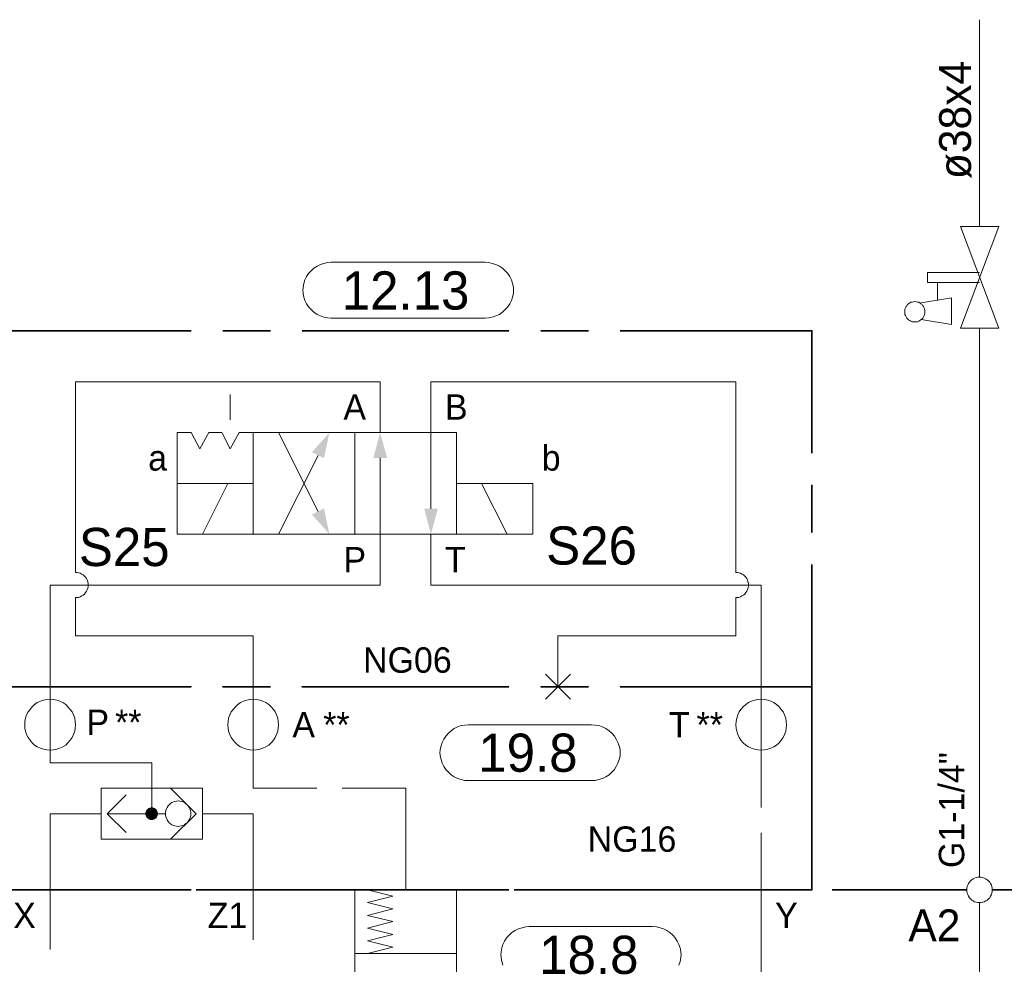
# Model space of a CAD drawing. Header units: millimetres. Extents: x 0 to 138, y 0 to 47.
# Tile 51 of 165: x 26.48 to 28.92, y 17.24 to 19.57. Entities that reach past the tile are written whole.
import ezdxf

# ---------------------------------------------------------------- set-up
doc = ezdxf.new("R2010")
doc.units = ezdxf.units.MM
for name, color, linetype in [('PDF_Geomertry', 7, 'Continuous'), ('PDF_Solid Fills', 7, 'Continuous'), ('PDF_Text', 7, 'Continuous')]:
    doc.layers.add(name, color=color, linetype=linetype)
doc.styles.add('PDF Arial', font='txt')

msp = doc.modelspace()

# ---------------------------------------------------------------- hatches: boundary and pattern name
at = {"layer": 'PDF_Solid Fills', "transparency": 33554559}
for points in [[(26.8118, 17.6104), (26.8021, 17.6229), (26.8035, 17.6243)], [(26.8118, 17.6104), (26.8035, 17.6243), (26.8057, 17.6249)], [(26.8118, 17.6104), (26.8057, 17.6249), (26.8076, 17.6257)], [(26.8118, 17.6104), (26.8076, 17.6257), (26.8099, 17.6263)], [(26.8118, 17.6104), (26.8099, 17.6263), (26.8118, 17.6263)], [(26.8118, 17.6104), (26.814, 17.6263), (26.8154, 17.6257)], [(26.8118, 17.6104), (26.8118, 17.6263), (26.814, 17.6263)], [(26.8118, 17.6104), (26.8154, 17.6257), (26.8174, 17.6249)], [(26.8118, 17.6104), (26.8174, 17.6249), (26.8196, 17.6243)], [(26.8118, 17.6104), (26.8196, 17.6243), (26.821, 17.6229)], [(26.8118, 17.6104), (26.796, 17.6124), (26.7965, 17.6146)], [(26.8118, 17.6104), (26.796, 17.6104), (26.796, 17.6124)], [(26.8118, 17.6104), (26.796, 17.609), (26.796, 17.6104)], [(26.8118, 17.6104), (26.7965, 17.6068), (26.796, 17.609)], [(26.8118, 17.6104), (26.7965, 17.6146), (26.7974, 17.6165)], [(26.8118, 17.6104), (26.7974, 17.6049), (26.7965, 17.6068)], [(26.8118, 17.6104), (26.7974, 17.6165), (26.7979, 17.6188)], [(26.8118, 17.6104), (26.7979, 17.6026), (26.7974, 17.6049)], [(26.8118, 17.6104), (26.7979, 17.6188), (26.7993, 17.6201)], [(26.8118, 17.6104), (26.7993, 17.6012), (26.7979, 17.6026)], [(26.8118, 17.6104), (26.7993, 17.6201), (26.8007, 17.6215)], [(26.8118, 17.6104), (26.8007, 17.5993), (26.7993, 17.6012)], [(26.8118, 17.6104), (26.8007, 17.6215), (26.8021, 17.6229)], [(26.8118, 17.6104), (26.8021, 17.5985), (26.8007, 17.5993)], [(26.8118, 17.6104), (26.8035, 17.5971), (26.8021, 17.5985)], [(26.8118, 17.6104), (26.8057, 17.5965), (26.8035, 17.5971)], [(26.8118, 17.6104), (26.8076, 17.5957), (26.8057, 17.5965)], [(26.8118, 17.6104), (26.8099, 17.5951), (26.8076, 17.5957)], [(26.8118, 17.6104), (26.8118, 17.5951), (26.8099, 17.5951)], [(26.8118, 17.6104), (26.821, 17.6229), (26.8229, 17.6215)], [(26.8118, 17.6104), (26.8229, 17.6215), (26.8243, 17.6201)], [(26.8118, 17.6104), (26.8243, 17.6201), (26.8251, 17.6188)], [(26.8118, 17.6104), (26.8251, 17.6188), (26.8257, 17.6165)], [(26.8118, 17.6104), (26.8257, 17.6165), (26.8265, 17.6146)], [(26.8118, 17.6104), (26.8265, 17.6146), (26.8271, 17.6124)], [(26.8118, 17.6104), (26.8271, 17.6124), (26.8271, 17.6104)], [(26.8118, 17.6104), (26.814, 17.5951), (26.8118, 17.5951)], [(26.8118, 17.6104), (26.8154, 17.5957), (26.814, 17.5951)], [(26.8118, 17.6104), (26.8174, 17.5965), (26.8154, 17.5957)], [(26.8118, 17.6104), (26.8196, 17.5971), (26.8174, 17.5965)], [(26.8118, 17.6104), (26.821, 17.5985), (26.8196, 17.5971)], [(26.8118, 17.6104), (26.8229, 17.5993), (26.821, 17.5985)], [(26.8118, 17.6104), (26.8243, 17.6012), (26.8229, 17.5993)], [(26.8118, 17.6104), (26.8251, 17.6026), (26.8243, 17.6012)], [(26.8118, 17.6104), (26.8257, 17.6049), (26.8251, 17.6026)], [(26.8118, 17.6104), (26.8265, 17.6068), (26.8257, 17.6049)], [(26.8118, 17.6104), (26.8271, 17.609), (26.8265, 17.6068)], [(26.8118, 17.6104), (26.8271, 17.6104), (26.8271, 17.609)]]:
    msp.add_hatch(color=256, dxfattribs=at).paths.add_polyline_path(points)

# ---------------------------------------------------------------- linework, layer by layer
at = {"layer": 'PDF_Geomertry', "lineweight": 15}
for points in [[(28.8613, 19.0632), (28.8613, 19.5749)], [(28.8613, 18.9249), (28.7321, 18.9249), (28.7321, 18.9499), (28.8613, 18.9499)], [(28.7571, 18.8804), (28.7571, 18.9249)], [(28.7168, 18.8332), (28.7918, 18.8207), (28.7918, 18.8868), (28.7168, 18.8743)], [(28.8613, 17.4535), (28.8613, 18.8118)], [(27.3771, 18.5535), (27.3771, 18.679), (26.6229, 18.679), (26.6229, 18.2076), (26.6271, 18.2076), (26.6313, 18.2068), (26.6349, 18.2054), (26.639, 18.2035), (26.6424, 18.2013), (26.6451, 18.1985), (26.6479, 18.1957), (26.6501, 18.1924), (26.6521, 18.1888), (26.6535, 18.1846), (26.6543, 18.1804), (26.6543, 18.1763), (26.6543, 18.1721), (26.6535, 18.1688), (26.6521, 18.1646), (26.6501, 18.161), (26.6479, 18.1576), (26.6451, 18.154), (26.6424, 18.1513), (26.639, 18.1493), (26.6349, 18.1471), (26.6313, 18.1457), (26.6271, 18.1451), (26.6229, 18.1451), (26.6271, 18.1451), (26.6313, 18.1457), (26.6349, 18.1471), (26.639, 18.1493), (26.6424, 18.1513), (26.6451, 18.154), (26.6479, 18.1576), (26.6501, 18.161), (26.6521, 18.1646), (26.6535, 18.1688), (26.6543, 18.1721), (26.6543, 18.1763), (26.6543, 18.1804), (26.6535, 18.1846), (26.6521, 18.1888), (26.6501, 18.1924), (26.6479, 18.1957), (26.6451, 18.1985), (26.6424, 18.2013), (26.639, 18.2035), (26.6349, 18.2054), (26.6313, 18.2068), (26.6271, 18.2076), (26.6229, 18.2076)], [(28.2576, 18.2076), (28.2576, 18.679), (27.5029, 18.679), (27.5029, 18.5535), (27.5029, 18.3651)], [(27.0063, 18.5854), (27.0063, 18.6479)], [(27.1257, 18.5535), (27.2238, 18.3582)], [(27.3771, 18.491), (27.3771, 18.3021), (27.3771, 18.1763), (26.5599, 18.1763), (26.5599, 17.9249), (26.5599, 17.8937), (26.5599, 17.7679), (26.5599, 17.7368), (26.8118, 17.7368), (26.8118, 17.6104)], [(27.1257, 18.3021), (27.2238, 18.4971)], [(26.9376, 18.3021), (27.0001, 18.4276)], [(27.6918, 18.3021), (27.6285, 18.4276)], [(27.5029, 18.3021), (27.5029, 18.1763), (28.3201, 18.1763), (28.3201, 17.9249), (28.3201, 17.8937), (28.3201, 17.7679), (28.3201, 17.6263)], [(27.8174, 17.9249), (27.8174, 18.0507), (28.2576, 18.0507), (28.2576, 18.1451), (28.2618, 18.1451), (28.2654, 18.1457), (28.2696, 18.1471), (28.2729, 18.1493), (28.2765, 18.1513), (28.2799, 18.154), (28.2826, 18.1576), (28.2849, 18.161), (28.2868, 18.1646), (28.2876, 18.1688), (28.289, 18.1721), (28.289, 18.1763), (28.289, 18.1804), (28.2876, 18.1846), (28.2868, 18.1888), (28.2849, 18.1924), (28.2826, 18.1957), (28.2799, 18.1985), (28.2765, 18.2013), (28.2729, 18.2035), (28.2696, 18.2054), (28.2654, 18.2068), (28.2618, 18.2076), (28.2576, 18.2076), (28.2618, 18.2076), (28.2654, 18.2068), (28.2696, 18.2054), (28.2729, 18.2035), (28.2765, 18.2013), (28.2799, 18.1985), (28.2826, 18.1957), (28.2849, 18.1924), (28.2868, 18.1888), (28.2876, 18.1846), (28.289, 18.1804), (28.289, 18.1763), (28.289, 18.1721), (28.2876, 18.1688), (28.2868, 18.1646), (28.2849, 18.161), (28.2826, 18.1576), (28.2799, 18.154), (28.2765, 18.1513), (28.2729, 18.1493), (28.2696, 18.1471), (28.2654, 18.1457), (28.2618, 18.1451), (28.2576, 18.1451)], [(26.6229, 18.1451), (26.6229, 18.0507), (27.0632, 18.0507), (27.0632, 17.9249), (27.0632, 17.8937), (27.0632, 17.7679), (27.0632, 17.6735), (27.2201, 17.6735)], [(27.7863, 17.8937), (27.8488, 17.9562)], [(27.8488, 17.8937), (27.7863, 17.9562)], [(26.8585, 17.5479), (26.9215, 17.6104), (26.8585, 17.6735)], [(27.2835, 17.6735), (27.4404, 17.6735), (27.4404, 17.4221)], [(26.7488, 17.5638), (26.7015, 17.6104), (26.7488, 17.6576)], [(26.6863, 17.6104), (26.5599, 17.6104), (26.5599, 17.4221), (26.5599, 17.2749)], [(26.846, 17.6104), (26.8271, 17.6104), (26.7015, 17.6104)], [(26.9376, 17.6104), (27.0632, 17.6104), (27.0632, 17.4221), (27.0632, 17.2985)], [(28.3201, 17.5632), (28.3201, 17.4221), (28.3201, 17.0451), (28.3201, 17.0201)], [(27.566, 17.0451), (27.4404, 16.9193), (27.3146, 17.0451), (27.3146, 17.4221), (27.566, 17.4221), (27.566, 17.0451), (28.0688, 17.0451), (28.0688, 16.7493), (27.9599, 16.7493)], [(27.346, 17.4221), (27.409, 17.4063), (27.346, 17.391), (27.409, 17.3749), (27.346, 17.359), (27.409, 17.3438), (27.346, 17.3276), (27.409, 17.3118), (27.346, 17.2965), (27.409, 17.2804), (27.346, 17.2651)], [(28.8613, 16.341), (28.8613, 17.391)], [(27.6812, 17.236), (27.6785, 17.2451), (27.6765, 17.254), (27.6757, 17.2632), (27.6757, 17.2604), (27.6765, 17.2693), (27.6785, 17.2785), (27.6812, 17.2874), (27.6854, 17.2957), (27.6904, 17.3035), (27.6965, 17.3104), (27.7035, 17.3165), (27.7113, 17.3215), (27.7196, 17.3257), (27.7285, 17.3285), (27.7376, 17.3304), (27.7465, 17.3312), (28.0515, 17.3312), (28.0515, 17.3312), (28.0613, 17.3304), (28.0701, 17.3285), (28.0785, 17.3257), (28.0868, 17.3215), (28.0946, 17.3165), (28.1015, 17.3104), (28.1076, 17.3035), (28.1126, 17.2957), (28.1168, 17.2874), (28.1201, 17.2785), (28.1215, 17.2693), (28.1224, 17.2604), (28.1224, 17.2632), (28.1215, 17.254), (28.1201, 17.2451), (28.1168, 17.236)], [(27.3146, 17.2651), (27.566, 17.2651)]]:
    msp.add_lwpolyline(points, dxfattribs=at)
for points in [[(28.814, 18.8118), (28.9085, 19.0632), (28.814, 19.0632), (28.9085, 18.8118), (28.814, 18.8118)], [(27.6368, 18.9749), (27.646, 18.9743), (27.6549, 18.9721), (27.664, 18.9693), (27.6724, 18.9651), (27.6799, 18.9604), (27.6868, 18.954), (27.6932, 18.9471), (27.6979, 18.9396), (27.7021, 18.9313), (27.7049, 18.9221), (27.7071, 18.9132), (27.7076, 18.904), (27.7076, 18.9076), (27.7071, 18.8979), (27.7049, 18.8888), (27.7021, 18.8804), (27.6979, 18.8721), (27.6932, 18.8646), (27.6868, 18.8576), (27.6799, 18.8513), (27.6724, 18.8457), (27.664, 18.8424), (27.6549, 18.8388), (27.646, 18.8374), (27.6368, 18.8368), (27.2563, 18.8368), (27.2474, 18.8374), (27.2382, 18.8388), (27.2293, 18.8424), (27.221, 18.8457), (27.2132, 18.8513), (27.2063, 18.8576), (27.2001, 18.8646), (27.1951, 18.8721), (27.191, 18.8804), (27.1882, 18.8888), (27.1863, 18.8979), (27.1854, 18.9076), (27.1854, 18.904), (27.1863, 18.9132), (27.1882, 18.9221), (27.191, 18.9313), (27.1951, 18.9396), (27.2001, 18.9471), (27.2063, 18.954), (27.2132, 18.9604), (27.221, 18.9651), (27.2293, 18.9693), (27.2382, 18.9721), (27.2474, 18.9743), (27.2563, 18.9749), (27.6368, 18.9749)], [(28.7257, 18.8521), (28.7257, 18.8554), (28.7251, 18.859), (28.7237, 18.8618), (28.7224, 18.8651), (28.721, 18.8674), (28.7188, 18.8701), (28.716, 18.8721), (28.7132, 18.8743), (28.7104, 18.8757), (28.7071, 18.8763), (28.7043, 18.8771), (28.7007, 18.8776), (28.6974, 18.8771), (28.6946, 18.8763), (28.691, 18.8757), (28.6882, 18.8743), (28.6854, 18.8721), (28.6826, 18.8701), (28.6807, 18.8674), (28.6793, 18.8651), (28.6779, 18.8618), (28.6765, 18.859), (28.6757, 18.8554), (28.6757, 18.8521), (28.6757, 18.8493), (28.6765, 18.8457), (28.6779, 18.8429), (28.6793, 18.8396), (28.6807, 18.8368), (28.6826, 18.8346), (28.6854, 18.8326), (28.6882, 18.8304), (28.691, 18.829), (28.6946, 18.8276), (28.6974, 18.8276), (28.7007, 18.8271), (28.7043, 18.8276), (28.7071, 18.8276), (28.7104, 18.829), (28.7132, 18.8304), (28.716, 18.8326), (28.7188, 18.8346), (28.721, 18.8368), (28.7224, 18.8396), (28.7237, 18.8429), (28.7251, 18.8457), (28.7257, 18.8493), (28.7257, 18.8521)], [(27.0632, 18.4276), (27.0632, 18.5535), (27.0285, 18.5535), (27.0063, 18.5132), (26.9849, 18.5535), (26.9529, 18.5535), (26.9312, 18.5132), (26.909, 18.5535), (26.8743, 18.5535), (26.8743, 18.4276)], [(27.3146, 18.5535), (27.0632, 18.5535), (27.0632, 18.3021), (27.3146, 18.3021), (27.3146, 18.5535)], [(27.566, 18.3021), (27.3146, 18.3021), (27.3146, 18.5535), (27.566, 18.5535), (27.566, 18.3021)], [(26.8743, 18.3021), (27.0632, 18.3021), (27.0632, 18.4276), (26.8743, 18.4276), (26.8743, 18.3021)], [(27.566, 18.3021), (27.7549, 18.3021), (27.7549, 18.4276), (27.566, 18.4276), (27.566, 18.3021)], [(26.6229, 17.8304), (26.6224, 17.8388), (26.621, 17.8471), (26.6182, 17.8549), (26.6146, 17.8624), (26.6099, 17.8688), (26.6043, 17.8749), (26.5988, 17.8804), (26.5918, 17.8854), (26.584, 17.8888), (26.5765, 17.8915), (26.5682, 17.8929), (26.5599, 17.8937), (26.5521, 17.8929), (26.5437, 17.8915), (26.5363, 17.8888), (26.5285, 17.8854), (26.5215, 17.8804), (26.5154, 17.8749), (26.5104, 17.8688), (26.5057, 17.8624), (26.5021, 17.8549), (26.4993, 17.8471), (26.4979, 17.8388), (26.4974, 17.8304), (26.4979, 17.8221), (26.4993, 17.8146), (26.5021, 17.8068), (26.5057, 17.7993), (26.5104, 17.7924), (26.5154, 17.786), (26.5215, 17.7804), (26.5285, 17.7763), (26.5363, 17.7729), (26.5437, 17.7701), (26.5521, 17.7687), (26.5599, 17.7679), (26.5682, 17.7687), (26.5765, 17.7701), (26.584, 17.7729), (26.5918, 17.7763), (26.5988, 17.7804), (26.6043, 17.786), (26.6099, 17.7924), (26.6146, 17.7993), (26.6182, 17.8068), (26.621, 17.8146), (26.6224, 17.8221), (26.6229, 17.8304)], [(27.1257, 17.8304), (27.1251, 17.8388), (27.1238, 17.8471), (27.121, 17.8549), (27.1174, 17.8624), (27.1132, 17.8688), (27.1076, 17.8749), (27.1015, 17.8804), (27.0946, 17.8854), (27.0868, 17.8888), (27.0793, 17.8915), (27.0715, 17.8929), (27.0632, 17.8937), (27.0549, 17.8929), (27.0465, 17.8915), (27.039, 17.8888), (27.0312, 17.8854), (27.0251, 17.8804), (27.0188, 17.8749), (27.0132, 17.8688), (27.0085, 17.8624), (27.0049, 17.8549), (27.0021, 17.8471), (27.0007, 17.8388), (27.0001, 17.8304), (27.0007, 17.8221), (27.0021, 17.8146), (27.0049, 17.8068), (27.0085, 17.7993), (27.0132, 17.7924), (27.0188, 17.786), (27.0251, 17.7804), (27.0312, 17.7763), (27.039, 17.7729), (27.0465, 17.7701), (27.0549, 17.7687), (27.0632, 17.7679), (27.0715, 17.7687), (27.0793, 17.7701), (27.0868, 17.7729), (27.0946, 17.7763), (27.1015, 17.7804), (27.1076, 17.786), (27.1132, 17.7924), (27.1174, 17.7993), (27.121, 17.8068), (27.1238, 17.8146), (27.1251, 17.8221), (27.1257, 17.8304)], [(28.3835, 17.8304), (28.3826, 17.8388), (28.3813, 17.8471), (28.3785, 17.8549), (28.3751, 17.8624), (28.3701, 17.8688), (28.3646, 17.8749), (28.3585, 17.8804), (28.3521, 17.8854), (28.3446, 17.8888), (28.3368, 17.8915), (28.3285, 17.8929), (28.3201, 17.8937), (28.3118, 17.8929), (28.3043, 17.8915), (28.2965, 17.8888), (28.289, 17.8854), (28.2821, 17.8804), (28.2757, 17.8749), (28.2701, 17.8688), (28.266, 17.8624), (28.2626, 17.8549), (28.2599, 17.8471), (28.2585, 17.8388), (28.2576, 17.8304), (28.2585, 17.8221), (28.2599, 17.8146), (28.2626, 17.8068), (28.266, 17.7993), (28.2701, 17.7924), (28.2757, 17.786), (28.2821, 17.7804), (28.289, 17.7763), (28.2965, 17.7729), (28.3043, 17.7701), (28.3118, 17.7687), (28.3201, 17.7679), (28.3285, 17.7687), (28.3368, 17.7701), (28.3446, 17.7729), (28.3521, 17.7763), (28.3585, 17.7804), (28.3646, 17.786), (28.3701, 17.7924), (28.3751, 17.7993), (28.3785, 17.8068), (28.3813, 17.8146), (28.3826, 17.8221), (28.3835, 17.8304)], [(27.9007, 17.8304), (27.9099, 17.8299), (27.9187, 17.8285), (27.9279, 17.8257), (27.9363, 17.8215), (27.9438, 17.816), (27.9507, 17.8096), (27.9571, 17.8026), (27.9618, 17.7951), (27.966, 17.7868), (27.9688, 17.7785), (27.971, 17.7693), (27.9715, 17.7596), (27.9715, 17.7632), (27.971, 17.754), (27.9688, 17.7451), (27.966, 17.736), (27.9618, 17.7276), (27.9571, 17.7201), (27.9507, 17.7132), (27.9438, 17.7068), (27.9363, 17.7021), (27.9279, 17.6979), (27.9187, 17.6951), (27.9099, 17.6929), (27.9007, 17.6924), (27.596, 17.6924), (27.5868, 17.6929), (27.5779, 17.6951), (27.5688, 17.6979), (27.5604, 17.7021), (27.5529, 17.7068), (27.546, 17.7132), (27.5396, 17.7201), (27.5349, 17.7276), (27.5307, 17.736), (27.5279, 17.7451), (27.5257, 17.754), (27.5251, 17.7632), (27.5251, 17.7596), (27.5257, 17.7693), (27.5279, 17.7785), (27.5307, 17.7868), (27.5349, 17.7951), (27.5396, 17.8026), (27.546, 17.8096), (27.5529, 17.816), (27.5604, 17.8215), (27.5688, 17.8257), (27.5779, 17.8285), (27.5868, 17.8299), (27.596, 17.8304), (27.9007, 17.8304)], [(26.6863, 17.6735), (26.9376, 17.6735), (26.9376, 17.5479), (26.6863, 17.5479), (26.6863, 17.6735)], [(26.9085, 17.6104), (26.9085, 17.6146), (26.9076, 17.6188), (26.9062, 17.6229), (26.9043, 17.6263), (26.9021, 17.6299), (26.8993, 17.6326), (26.8965, 17.6354), (26.8932, 17.6382), (26.889, 17.6396), (26.8854, 17.641), (26.8813, 17.6415), (26.8771, 17.6424), (26.8729, 17.6415), (26.8687, 17.641), (26.8654, 17.6396), (26.8613, 17.6382), (26.8576, 17.6354), (26.8549, 17.6326), (26.8521, 17.6299), (26.8501, 17.6263), (26.8479, 17.6229), (26.8465, 17.6188), (26.846, 17.6146), (26.846, 17.6104), (26.846, 17.6068), (26.8465, 17.6026), (26.8479, 17.5985), (26.8501, 17.5951), (26.8521, 17.5915), (26.8549, 17.5882), (26.8576, 17.586), (26.8613, 17.5832), (26.8654, 17.5818), (26.8687, 17.5804), (26.8729, 17.5799), (26.8771, 17.579), (26.8813, 17.5799), (26.8854, 17.5804), (26.889, 17.5818), (26.8932, 17.5832), (26.8965, 17.586), (26.8993, 17.5882), (26.9021, 17.5915), (26.9043, 17.5951), (26.9062, 17.5985), (26.9076, 17.6026), (26.9085, 17.6068), (26.9085, 17.6104)], [(28.8924, 17.4221), (28.8924, 17.4263), (28.8918, 17.4304), (28.8904, 17.434), (28.8882, 17.4382), (28.8863, 17.441), (28.8835, 17.4443), (28.8799, 17.4471), (28.8765, 17.4493), (28.8729, 17.4513), (28.8696, 17.4526), (28.8654, 17.4535), (28.8613, 17.4535), (28.8571, 17.4535), (28.8529, 17.4526), (28.8487, 17.4513), (28.8451, 17.4493), (28.8418, 17.4471), (28.839, 17.4443), (28.8363, 17.441), (28.834, 17.4382), (28.8321, 17.434), (28.8307, 17.4304), (28.8299, 17.4263), (28.8299, 17.4221), (28.8299, 17.4179), (28.8307, 17.4137), (28.8321, 17.4104), (28.834, 17.4063), (28.8363, 17.4026), (28.839, 17.3999), (28.8418, 17.3971), (28.8451, 17.3951), (28.8487, 17.3929), (28.8529, 17.3915), (28.8571, 17.391), (28.8613, 17.391), (28.8654, 17.391), (28.8696, 17.3915), (28.8729, 17.3929), (28.8765, 17.3951), (28.8799, 17.3971), (28.8835, 17.3999), (28.8863, 17.4026), (28.8882, 17.4063), (28.8904, 17.4104), (28.8918, 17.4137), (28.8924, 17.4179), (28.8924, 17.4221)]]:
    msp.add_lwpolyline(points, close=True, dxfattribs=at)
at = {"layer": 'PDF_Geomertry', "lineweight": 35}
for points in [[(26.909, 18.8054), (26.434, 18.8054), (26.434, 18.5026)], [(27.1057, 18.8054), (26.9876, 18.8054)], [(27.696, 18.8054), (27.184, 18.8054)], [(27.8932, 18.8054), (27.7751, 18.8054)], [(28.446, 18.5026), (28.446, 18.8054), (27.9715, 18.8054)], [(28.446, 18.3063), (28.446, 18.4243)], [(26.434, 18.2271), (26.434, 17.9249), (26.909, 17.9249), (26.434, 17.9249), (26.434, 17.4221), (26.909, 17.4221)], [(28.446, 18.2271), (28.446, 17.9249), (27.9715, 17.9249), (28.446, 17.9249), (28.446, 17.4221), (27.9715, 17.4221)], [(26.1349, 17.4221), (26.6465, 17.4221)], [(26.7251, 17.4221), (26.8432, 17.4221)], [(26.9215, 17.4221), (27.4335, 17.4221)], [(27.1057, 17.4221), (26.9876, 17.4221)], [(27.696, 17.4221), (27.184, 17.4221)], [(27.5126, 17.4221), (27.6307, 17.4221)], [(27.709, 17.4221), (28.221, 17.4221)], [(27.8932, 17.4221), (27.7751, 17.4221)], [(28.3001, 17.4221), (28.4182, 17.4221)], [(28.4965, 17.4221), (28.8299, 17.4221)], [(28.8924, 17.4221), (29.4918, 17.4221)]]:
    msp.add_lwpolyline(points, dxfattribs=at)
for points in [[(27.1057, 17.9249), (26.9876, 17.9249)], [(27.696, 17.9249), (27.184, 17.9249)], [(27.8932, 17.9249), (27.7751, 17.9249)]]:
    msp.add_lwpolyline(points, close=True, dxfattribs=at)
at = {"layer": 'PDF_Geomertry', "lineweight": 0}
msp.add_lwpolyline([(26.8035, 17.6104), (26.8035, 17.6096), (26.8043, 17.609), (26.8043, 17.6076), (26.8049, 17.6068), (26.8057, 17.6063), (26.8062, 17.6049), (26.8071, 17.604), (26.8076, 17.604), (26.8085, 17.6035), (26.8099, 17.6035), (26.8104, 17.6026), (26.8118, 17.6026), (26.8126, 17.6026), (26.814, 17.6035), (26.8146, 17.6035), (26.8154, 17.604), (26.816, 17.604), (26.8174, 17.6049), (26.8182, 17.6063), (26.8182, 17.6068), (26.8188, 17.6076), (26.8196, 17.609), (26.8196, 17.6096), (26.8196, 17.6104), (26.8196, 17.6118), (26.8196, 17.6124), (26.8188, 17.6138), (26.8182, 17.6146), (26.8182, 17.6151), (26.8174, 17.616), (26.816, 17.6165), (26.8154, 17.6174), (26.8146, 17.6179), (26.814, 17.6179), (26.8126, 17.6188), (26.8118, 17.6188), (26.8104, 17.6188), (26.8099, 17.6179), (26.8085, 17.6179), (26.8076, 17.6174), (26.8071, 17.6165), (26.8062, 17.616), (26.8057, 17.6151), (26.8049, 17.6146), (26.8043, 17.6138), (26.8043, 17.6124), (26.8035, 17.6118), (26.8035, 17.6104)], close=True, dxfattribs=at)
at = {"layer": 'PDF_Solid Fills', "transparency": 33554559}
for points in [[(27.2085, 18.5049), (27.2382, 18.4901), (27.2085, 18.5049), (27.2515, 18.5535)], [(27.3604, 18.491), (27.3946, 18.491), (27.3604, 18.491), (27.3771, 18.5535)], [(27.2382, 18.366), (27.2085, 18.3507), (27.2382, 18.366), (27.2515, 18.3021)], [(27.5201, 18.3651), (27.4863, 18.3651), (27.5201, 18.3651), (27.5029, 18.3021)]]:
    msp.add_solid(points, dxfattribs=at)

# ---------------------------------------------------------------- texts
at = {"layer": 'PDF_Text', "attachment_point": 7, "rotation": 90, "style": 'PDF Arial'}
for s, insert, char_height in [('ø38x4', (28.8419, 19.1804), 0.07874), ('G1-1/4"', (28.824, 17.4762), 0.06283)]:
    msp.add_mtext(s, dxfattribs=dict(at, insert=insert, char_height=char_height))
at = {"layer": 'PDF_Text', "attachment_point": 7, "style": 'PDF Arial'}
for s, insert, char_height in [('12.13', (27.2821, 18.8565), 0.09445), ('A', (27.2863, 18.5854), 0.0628), ('B', (27.5376, 18.5854), 0.0628), ('a', (26.8029, 18.4586), 0.0628), ('b', (27.7771, 18.4586), 0.0628), ('S25', (26.6313, 18.2219), 0.09445), ('S26', (27.7882, 18.2255), 0.09445), ('P', (27.2863, 18.2076), 0.0628), ('T', (27.5376, 18.2076), 0.0628), ('NG06', (27.3349, 17.9585), 0.06283), ('**', (26.721, 17.8054), 0.06283), ('P', (26.6501, 17.8054), 0.0628), ('A', (27.1599, 17.7993), 0.0628), ('**', (27.2363, 17.7993), 0.06283), ('T', (28.0924, 17.7993), 0.0628), ('**', (28.1604, 17.7993), 0.06283), ('19.8', (27.6201, 17.713), 0.09445), ('NG16', (27.891, 17.5155), 0.06283), ('X', (26.4688, 17.3276), 0.0628), ('Z1', (26.9501, 17.3276), 0.06283), ('Y', (28.3549, 17.3276), 0.0628), ('A2', (28.6849, 17.2951), 0.07874), ('18.8', (27.771, 17.213), 0.09445)]:
    msp.add_mtext(s, dxfattribs=dict(at, insert=insert, char_height=char_height))

doc.saveas('drawing.dxf')
